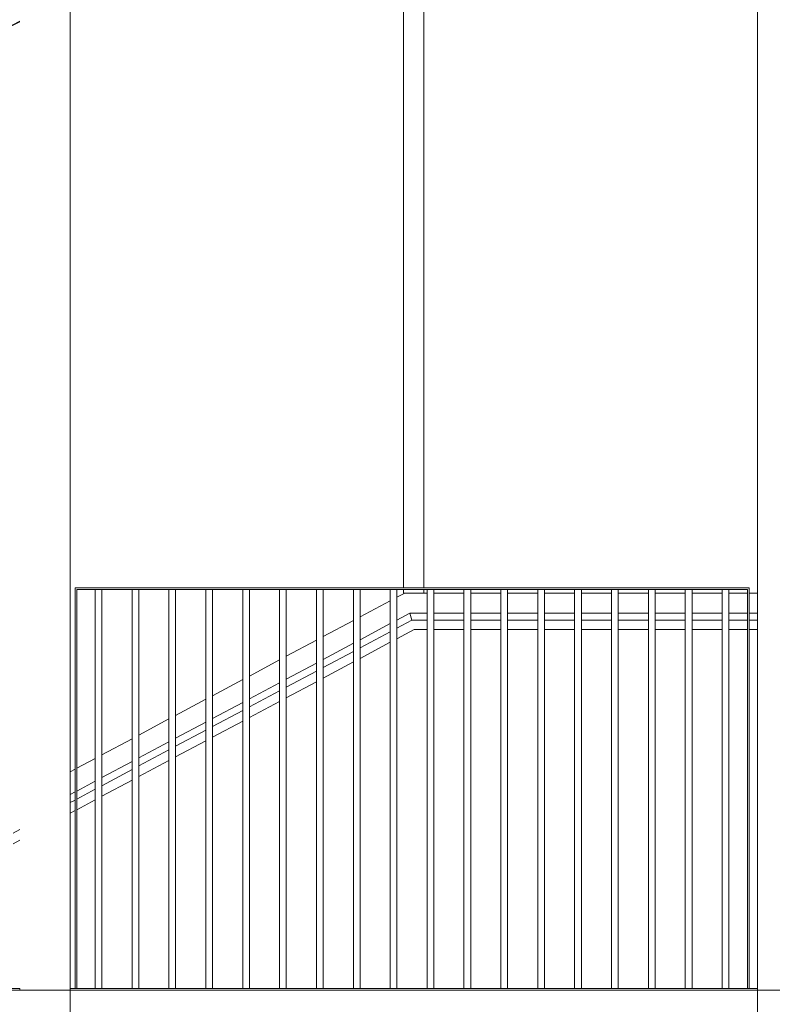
# Model space of a CAD drawing. Header units: millimetres. Extents: x -65 to 293624, y -1905 to 31061.
# Tile 198 of 256: x 119757 to 122001, y 16299 to 19237. Entities that reach past the tile are written whole.
import ezdxf

# ---------------------------------------------------------------- set-up
doc = ezdxf.new("R2010")
doc.units = ezdxf.units.MM
doc.header["$MEASUREMENT"] = 0
doc.linetypes.add('Hidden Line', pattern=[317.5, 211.666667, -105.833333])
for name, color, linetype in [('00 2D joon.AR', 7, 'Continuous'), ('1244 Fassaadivarustus.AR', 7, 'Continuous'), ('1245 Klaasfassaadid.AR', 7, 'Continuous'), ('1251 Rõdupiirded.AR', 7, 'Continuous'), ('1253 Terrassipostid.AR', 7, 'Continuous'), ('1253 Välisterrassid.AR', 7, 'Continuous')]:
    doc.layers.add(name, color=color, linetype=linetype)

# ---------------------------------------------------------------- blocks, each defined once
blk = doc.blocks.new('Section Element_1063_3', base_point=(20443.1, 12361.4))
at = {"layer": '1253 Terrassipostid.AR', "color": 7, "linetype": 'Continuous', "lineweight": 13}
for p, q in [((119906.9, 19336.3), (119906.9, 16341.4)), ((119906.9, 16341.4), (119906.9, 15990.4))]:
    blk.add_line(p, q, dxfattribs=at)
blk = doc.blocks.new('Section Element_1064_3', base_point=(20443.1, 12361.4))
at = {"layer": '1253 Terrassipostid.AR', "color": 7, "linetype": 'Continuous', "lineweight": 13}
for p, q in [((121956.9, 16346.4), (121956.9, 19990.4)), ((121956.9, 15990.4), (121956.9, 16346.4))]:
    blk.add_line(p, q, dxfattribs=at)
blk = doc.blocks.new('Section Element_1094_3', base_point=(20443.1, 12361.4))
at = {"layer": '1253 Terrassipostid.AR', "color": 7, "linetype": 'Continuous', "lineweight": 13}
blk.add_line((119906.9, 16351.4), (119906.9, 16346.4), dxfattribs=at)
blk = doc.blocks.new('Section Element_1110_3', base_point=(20443.1, 12361.4))
at = {"layer": '1244 Fassaadivarustus.AR', "color": 7, "linetype": 'Continuous', "lineweight": 13}
for p, q in [((119756.9, 19231.8), (117706.9, 18164.7)), ((119756.9, 19230.7), (117706.9, 18163.6))]:
    blk.add_line(p, q, dxfattribs=at)
blk = doc.blocks.new('Section Element_1114_3', base_point=(20443.1, 12361.4))
at = {"layer": '1244 Fassaadivarustus.AR', "color": 7, "linetype": 'Continuous', "lineweight": 13}
for p, q in [((120926, 17445.2), (120881.9, 17421.6)), ((120861.9, 17410.9), (120771.9, 17362.9)), ((120933, 17417.3), (120881.9, 17390)), ((120861.9, 17379.3), (120771.9, 17331.3)), ((120751.9, 17352.2), (120661.9, 17304.1)), ((120751.9, 17320.6), (120661.9, 17272.5)), ((120641.9, 17293.4), (120551.9, 17245.4)), ((120641.9, 17261.8), (120551.9, 17213.8)), ((120531.9, 17234.7), (120441.9, 17186.6)), ((120531.9, 17203.1), (120441.9, 17155)), ((120421.9, 17175.9), (120331.9, 17127.9)), ((120421.9, 17144.3), (120331.9, 17096.3)), ((120311.9, 17117.2), (120221.9, 17069.1)), ((120311.9, 17085.6), (120221.9, 17037.5)), ((120201.9, 17058.4), (120111.9, 17010.4)), ((120201.9, 17026.8), (120111.9, 16978.8)), ((120091.9, 16999.7), (120001.9, 16951.6)), ((120091.9, 16968.1), (120001.9, 16920)), ((119981.9, 16940.9), (119926.9, 16911.6)), ((119921.9, 16908.9), (119907.3, 16901.1)), ((119981.9, 16909.3), (119926.9, 16880)), ((119921.9, 16877.3), (119907.3, 16869.5)), ((119731.9, 16807.4), (119676.9, 16778)), ((119756.9, 16820.8), (119736.9, 16810.1)), ((119731.9, 16775.8), (119676.9, 16746.4)), ((119756.9, 16789.2), (119736.9, 16778.5)), ((119656.9, 16767.4), (119566.9, 16719.3)), ((119656.9, 16735.8), (119566.9, 16687.7)), ((119546.9, 16708.6), (119456.9, 16660.5)), ((119546.9, 16677), (119456.9, 16628.9)), ((119436.9, 16649.9), (119346.9, 16601.8)), ((119436.9, 16618.3), (119346.9, 16570.2)), ((119326.9, 16591.1), (119236.9, 16543)), ((119326.9, 16559.5), (119236.9, 16511.4)), ((119216.9, 16532.4), (119126.9, 16484.3)), ((119216.9, 16500.8), (119126.9, 16452.7)), ((119106.9, 16473.6), (119016.9, 16425.5)), ((119106.9, 16442), (119016.9, 16393.9)), ((118996.9, 16414.9), (118906.9, 16366.8)), ((118851.7, 16346.4), (118851.7, 16361.4)), ((118996.9, 16383.3), (118927.9, 16346.4)), ((118886.9, 16356.1), (118868.8, 16346.4))]:
    blk.add_line(p, q, dxfattribs=at)
blk = doc.blocks.new('Section Element_1127_3', base_point=(20443.1, 12361.4))
at = {"layer": '1253 Välisterrassid.AR', "color": 7, "linetype": 'Continuous', "lineweight": 13}
for p, q in [((119756.9, 16341.4), (119906.9, 16341.4)), ((121956.9, 16341.4), (122106.9, 16341.4))]:
    blk.add_line(p, q, dxfattribs=at)
blk = doc.blocks.new('Section Element_1208_3', base_point=(20443.1, 12361.4))
at = {"layer": '1244 Fassaadivarustus.AR', "color": 7, "linetype": 'Continuous', "lineweight": 13}
for p, q in [((120926, 17445.2), (120920.7, 17466.4)), ((121956.9, 17466.4), (121956.9, 17466.4)), ((120971.9, 17445.2), (120926, 17445.2)), ((121081.9, 17445.2), (120991.9, 17445.2)), ((121191.9, 17445.2), (121101.9, 17445.2)), ((121301.9, 17445.2), (121211.9, 17445.2)), ((121411.9, 17445.2), (121321.9, 17445.2)), ((121521.9, 17445.2), (121431.9, 17445.2)), ((121631.9, 17445.2), (121541.9, 17445.2)), ((121741.9, 17445.2), (121651.9, 17445.2)), ((121851.9, 17445.2), (121761.9, 17445.2)), ((121926.9, 17445.2), (121871.9, 17445.2)), ((121956.9, 17445.2), (121931.9, 17445.2)), ((120971.9, 17417.3), (120933, 17417.3)), ((121081.9, 17417.3), (120991.9, 17417.3)), ((121191.9, 17417.3), (121101.9, 17417.3)), ((121301.9, 17417.3), (121211.9, 17417.3)), ((121411.9, 17417.3), (121321.9, 17417.3)), ((121521.9, 17417.3), (121431.9, 17417.3)), ((121631.9, 17417.3), (121541.9, 17417.3)), ((121741.9, 17417.3), (121651.9, 17417.3)), ((121851.9, 17417.3), (121761.9, 17417.3)), ((121926.9, 17417.3), (121871.9, 17417.3)), ((121956.9, 17417.3), (121931.9, 17417.3))]:
    blk.add_line(p, q, dxfattribs=at)
blk = doc.blocks.new('Section Element_1219_3', base_point=(20443.1, 12361.4))
at = {"layer": '1245 Klaasfassaadid.AR', "color": 7, "linetype": 'Continuous', "lineweight": 13}
for p, q in [((120901.9, 19758.1), (120961.9, 19789.3)), ((120961.9, 17541.4), (120961.9, 19789.3)), ((120901.9, 17541.4), (120901.9, 19758.1)), ((120901.9, 17526.4), (120901.9, 17536.4)), ((120961.9, 17526.4), (120961.9, 17536.4)), ((120905.6, 17526.4), (120901.9, 17526.4)), ((120905.6, 17526.4), (120905.6, 17526.4))]:
    blk.add_line(p, q, dxfattribs=at)
blk = doc.blocks.new('Section Element_1286_3', base_point=(20443.1, 12361.4))
at = {"layer": '1245 Klaasfassaadid.AR', "color": 7, "linetype": 'Continuous', "lineweight": 13}
for p, q in [((120905.6, 17526.4), (120881.9, 17513.7)), ((120861.9, 17503.1), (120771.9, 17455)), ((120920.7, 17466.4), (120881.9, 17445.7)), ((120751.9, 17444.3), (120661.9, 17396.2)), ((120861.9, 17435), (120771.9, 17387)), ((120641.9, 17385.6), (120551.9, 17337.5)), ((120751.9, 17376.3), (120661.9, 17328.2)), ((120531.9, 17326.8), (120441.9, 17278.7)), ((120641.9, 17317.5), (120551.9, 17269.5)), ((120421.9, 17268.1), (120331.9, 17220)), ((120531.9, 17258.8), (120441.9, 17210.7)), ((120311.9, 17209.3), (120221.9, 17161.2)), ((120421.9, 17200), (120331.9, 17152)), ((120201.9, 17150.6), (120111.9, 17102.5)), ((120311.9, 17141.3), (120221.9, 17093.2)), ((120091.9, 17091.8), (120001.9, 17043.7)), ((120201.9, 17082.5), (120111.9, 17034.5)), ((119981.9, 17033.1), (119926.9, 17003.7)), ((120091.9, 17023.8), (120001.9, 16975.7)), ((119921.9, 17001), (119907.3, 16993.2)), ((119981.9, 16965), (119926.9, 16935.7)), ((119921.9, 16933), (119907.3, 16925.2))]:
    blk.add_line(p, q, dxfattribs=at)
blk = doc.blocks.new('Section Element_1287_3', base_point=(20443.1, 12361.4))
at = {"layer": '1245 Klaasfassaadid.AR', "color": 7, "linetype": 'Continuous', "lineweight": 13}
for p, q in [((120931.9, 17526.4), (120905.6, 17526.4)), ((120931.9, 17466.4), (120920.7, 17466.4))]:
    blk.add_line(p, q, dxfattribs=at)
blk = doc.blocks.new('Section Element_1288_3', base_point=(20443.1, 12361.4))
at = {"layer": '1245 Klaasfassaadid.AR', "color": 7, "linetype": 'Continuous', "lineweight": 13}
for p, q in [((120961.9, 17526.4), (120931.9, 17526.4)), ((120971.9, 17526.4), (120961.9, 17526.4)), ((121081.9, 17526.4), (120991.9, 17526.4)), ((121191.9, 17526.4), (121101.9, 17526.4)), ((121301.9, 17526.4), (121211.9, 17526.4)), ((121411.9, 17526.4), (121321.9, 17526.4)), ((121521.9, 17526.4), (121431.9, 17526.4)), ((121631.9, 17526.4), (121541.9, 17526.4)), ((121741.9, 17526.4), (121651.9, 17526.4)), ((121851.9, 17526.4), (121761.9, 17526.4)), ((121926.9, 17526.4), (121871.9, 17526.4)), ((121956.9, 17526.4), (121931.9, 17526.4)), ((120971.9, 17466.4), (120931.9, 17466.4)), ((121081.9, 17466.4), (120991.9, 17466.4)), ((121191.9, 17466.4), (121101.9, 17466.4)), ((121301.9, 17466.4), (121211.9, 17466.4)), ((121411.9, 17466.4), (121321.9, 17466.4)), ((121521.9, 17466.4), (121431.9, 17466.4)), ((121631.9, 17466.4), (121541.9, 17466.4)), ((121741.9, 17466.4), (121651.9, 17466.4)), ((121851.9, 17466.4), (121761.9, 17466.4)), ((121926.9, 17466.4), (121871.9, 17466.4)), ((121956.9, 17466.4), (121931.9, 17466.4))]:
    blk.add_line(p, q, dxfattribs=at)
blk = doc.blocks.new('Section Element_2132_3', base_point=(20443.1, 12361.4))
at = {"layer": '1251 Rõdupiirded.AR', "color": 7, "linetype": 'Continuous', "lineweight": 13}
for p, q in [((121091.9, 17541.4), (120981.9, 17541.4)), ((121091.9, 17536.4), (120981.9, 17536.4))]:
    blk.add_line(p, q, dxfattribs=at)
blk = doc.blocks.new('Section Element_2133_3', base_point=(20443.1, 12361.4))
at = {"layer": '1251 Rõdupiirded.AR', "color": 7, "linetype": 'Continuous', "lineweight": 13}
for p, q in [((120321.9, 17541.4), (120211.9, 17541.4)), ((120321.9, 17536.4), (120211.9, 17536.4))]:
    blk.add_line(p, q, dxfattribs=at)
blk = doc.blocks.new('Section Element_2134_3', base_point=(20443.1, 12361.4))
at = {"layer": '1251 Rõdupiirded.AR', "color": 7, "linetype": 'Continuous', "lineweight": 13}
for p, q in [((120431.9, 17541.4), (120321.9, 17541.4)), ((120431.9, 17536.4), (120321.9, 17536.4))]:
    blk.add_line(p, q, dxfattribs=at)
blk = doc.blocks.new('Section Element_2135_3', base_point=(20443.1, 12361.4))
at = {"layer": '1251 Rõdupiirded.AR', "color": 7, "linetype": 'Continuous', "lineweight": 13}
for p, q in [((120211.9, 17541.4), (120101.9, 17541.4)), ((120211.9, 17536.4), (120101.9, 17536.4))]:
    blk.add_line(p, q, dxfattribs=at)
blk = doc.blocks.new('Section Element_2136_3', base_point=(20443.1, 12361.4))
at = {"layer": '1251 Rõdupiirded.AR', "color": 7, "linetype": 'Continuous', "lineweight": 13}
for p, q in [((120541.9, 17541.4), (120431.9, 17541.4)), ((120541.9, 17536.4), (120431.9, 17536.4))]:
    blk.add_line(p, q, dxfattribs=at)
blk = doc.blocks.new('Section Element_2137_3', base_point=(20443.1, 12361.4))
at = {"layer": '1251 Rõdupiirded.AR', "color": 7, "linetype": 'Continuous', "lineweight": 13}
for p, q in [((120651.9, 17541.4), (120541.9, 17541.4)), ((120651.9, 17536.4), (120541.9, 17536.4))]:
    blk.add_line(p, q, dxfattribs=at)
blk = doc.blocks.new('Section Element_2138_3', base_point=(20443.1, 12361.4))
at = {"layer": '1251 Rõdupiirded.AR', "color": 7, "linetype": 'Continuous', "lineweight": 13}
for p, q in [((120761.9, 17541.4), (120651.9, 17541.4)), ((120761.9, 17536.4), (120651.9, 17536.4))]:
    blk.add_line(p, q, dxfattribs=at)
blk = doc.blocks.new('Section Element_2139_3', base_point=(20443.1, 12361.4))
at = {"layer": '1251 Rõdupiirded.AR', "color": 7, "linetype": 'Continuous', "lineweight": 13}
for p, q in [((120871.9, 17541.4), (120761.9, 17541.4)), ((120871.9, 17536.4), (120761.9, 17536.4))]:
    blk.add_line(p, q, dxfattribs=at)
blk = doc.blocks.new('Section Element_2140_3', base_point=(20443.1, 12361.4))
at = {"layer": '1251 Rõdupiirded.AR', "color": 7, "linetype": 'Continuous', "lineweight": 13}
for p, q in [((120981.9, 17541.4), (120871.9, 17541.4)), ((120981.9, 17536.4), (120871.9, 17536.4))]:
    blk.add_line(p, q, dxfattribs=at)
blk = doc.blocks.new('Section Element_2141_3', base_point=(20443.1, 12361.4))
at = {"layer": '1251 Rõdupiirded.AR', "color": 7, "linetype": 'Continuous', "lineweight": 13}
for p, q in [((120101.9, 17541.4), (119991.9, 17541.4)), ((120101.9, 17536.4), (119991.9, 17536.4))]:
    blk.add_line(p, q, dxfattribs=at)
blk = doc.blocks.new('Section Element_2142_3', base_point=(20443.1, 12361.4))
at = {"layer": '1251 Rõdupiirded.AR', "color": 7, "linetype": 'Continuous', "lineweight": 13}
for p, q in [((119981.9, 16346.4), (119981.9, 17536.4)), ((120001.9, 16346.4), (120001.9, 17536.4))]:
    blk.add_line(p, q, dxfattribs=at)
blk = doc.blocks.new('Section Element_2143_3', base_point=(20443.1, 12361.4))
at = {"layer": '1251 Rõdupiirded.AR', "color": 7, "linetype": 'Continuous', "lineweight": 13}
for p, q in [((120091.9, 16346.4), (120091.9, 17536.4)), ((120111.9, 16346.4), (120111.9, 17536.4))]:
    blk.add_line(p, q, dxfattribs=at)
blk = doc.blocks.new('Section Element_2144_3', base_point=(20443.1, 12361.4))
at = {"layer": '1251 Rõdupiirded.AR', "color": 7, "linetype": 'Continuous', "lineweight": 13}
for p, q in [((120201.9, 16346.4), (120201.9, 17536.4)), ((120221.9, 16346.4), (120221.9, 17536.4))]:
    blk.add_line(p, q, dxfattribs=at)
blk = doc.blocks.new('Section Element_2145_3', base_point=(20443.1, 12361.4))
at = {"layer": '1251 Rõdupiirded.AR', "color": 7, "linetype": 'Continuous', "lineweight": 13}
for p, q in [((120311.9, 16346.4), (120311.9, 17536.4)), ((120331.9, 16346.4), (120331.9, 17536.4))]:
    blk.add_line(p, q, dxfattribs=at)
blk = doc.blocks.new('Section Element_2146_3', base_point=(20443.1, 12361.4))
at = {"layer": '1251 Rõdupiirded.AR', "color": 7, "linetype": 'Continuous', "lineweight": 13}
for p, q in [((120421.9, 16346.4), (120421.9, 17536.4)), ((120441.9, 16346.4), (120441.9, 17536.4))]:
    blk.add_line(p, q, dxfattribs=at)
blk = doc.blocks.new('Section Element_2147_3', base_point=(20443.1, 12361.4))
at = {"layer": '1251 Rõdupiirded.AR', "color": 7, "linetype": 'Continuous', "lineweight": 13}
for p, q in [((120531.9, 16346.4), (120531.9, 17536.4)), ((120551.9, 16346.4), (120551.9, 17536.4))]:
    blk.add_line(p, q, dxfattribs=at)
blk = doc.blocks.new('Section Element_2148_3', base_point=(20443.1, 12361.4))
at = {"layer": '1251 Rõdupiirded.AR', "color": 7, "linetype": 'Continuous', "lineweight": 13}
for p, q in [((120641.9, 16346.4), (120641.9, 17536.4)), ((120661.9, 16346.4), (120661.9, 17536.4))]:
    blk.add_line(p, q, dxfattribs=at)
blk = doc.blocks.new('Section Element_2149_3', base_point=(20443.1, 12361.4))
at = {"layer": '1251 Rõdupiirded.AR', "color": 7, "linetype": 'Continuous', "lineweight": 13}
for p, q in [((120751.9, 16346.4), (120751.9, 17536.4)), ((120771.9, 16346.4), (120771.9, 17536.4))]:
    blk.add_line(p, q, dxfattribs=at)
blk = doc.blocks.new('Section Element_2150_3', base_point=(20443.1, 12361.4))
at = {"layer": '1251 Rõdupiirded.AR', "color": 7, "linetype": 'Continuous', "lineweight": 13}
for p, q in [((120861.9, 16346.4), (120861.9, 17536.4)), ((120881.9, 16346.4), (120881.9, 17536.4))]:
    blk.add_line(p, q, dxfattribs=at)
blk = doc.blocks.new('Section Element_2151_3', base_point=(20443.1, 12361.4))
at = {"layer": '1251 Rõdupiirded.AR', "color": 7, "linetype": 'Continuous', "lineweight": 13}
for p, q in [((120971.9, 16346.4), (120971.9, 17536.4)), ((120991.9, 16346.4), (120991.9, 17536.4))]:
    blk.add_line(p, q, dxfattribs=at)
blk = doc.blocks.new('Section Element_2152_3', base_point=(20443.1, 12361.4))
at = {"layer": '1251 Rõdupiirded.AR', "color": 7, "linetype": 'Continuous', "lineweight": 13}
for p, q in [((121081.9, 16346.4), (121081.9, 17536.4)), ((121101.9, 16346.4), (121101.9, 17536.4))]:
    blk.add_line(p, q, dxfattribs=at)
blk = doc.blocks.new('Section Element_2153_3', base_point=(20443.1, 12361.4))
at = {"layer": '1251 Rõdupiirded.AR', "color": 7, "linetype": 'Continuous', "lineweight": 13}
for p, q in [((121201.9, 17541.4), (121091.9, 17541.4)), ((121201.9, 17536.4), (121091.9, 17536.4))]:
    blk.add_line(p, q, dxfattribs=at)
blk = doc.blocks.new('Section Element_2154_3', base_point=(20443.1, 12361.4))
at = {"layer": '1251 Rõdupiirded.AR', "color": 7, "linetype": 'Continuous', "lineweight": 13}
for p, q in [((121191.9, 16346.4), (121191.9, 17536.4)), ((121211.9, 16346.4), (121211.9, 17536.4))]:
    blk.add_line(p, q, dxfattribs=at)
blk = doc.blocks.new('Section Element_2155_3', base_point=(20443.1, 12361.4))
at = {"layer": '1251 Rõdupiirded.AR', "color": 7, "linetype": 'Continuous', "lineweight": 13}
for p, q in [((121311.9, 17541.4), (121201.9, 17541.4)), ((121311.9, 17536.4), (121201.9, 17536.4))]:
    blk.add_line(p, q, dxfattribs=at)
blk = doc.blocks.new('Section Element_2156_3', base_point=(20443.1, 12361.4))
at = {"layer": '1251 Rõdupiirded.AR', "color": 7, "linetype": 'Continuous', "lineweight": 13}
for p, q in [((119991.9, 17541.4), (119921.9, 17541.4)), ((119991.9, 17536.4), (119926.9, 17536.4))]:
    blk.add_line(p, q, dxfattribs=at)
blk = doc.blocks.new('Section Element_2157_3', base_point=(20443.1, 12361.4))
at = {"layer": '1251 Rõdupiirded.AR', "color": 7, "linetype": 'Continuous', "lineweight": 13}
for p, q in [((121301.9, 16346.4), (121301.9, 17536.4)), ((121321.9, 16346.4), (121321.9, 17536.4))]:
    blk.add_line(p, q, dxfattribs=at)
blk = doc.blocks.new('Section Element_2158_3', base_point=(20443.1, 12361.4))
at = {"layer": '1251 Rõdupiirded.AR', "color": 7, "linetype": 'Continuous', "lineweight": 13}
for p, q in [((121421.9, 17541.4), (121311.9, 17541.4)), ((121421.9, 17536.4), (121311.9, 17536.4))]:
    blk.add_line(p, q, dxfattribs=at)
blk = doc.blocks.new('Section Element_2159_3', base_point=(20443.1, 12361.4))
at = {"layer": '1251 Rõdupiirded.AR', "color": 7, "linetype": 'Continuous', "lineweight": 13}
for p, q in [((121411.9, 16346.4), (121411.9, 17536.4)), ((121431.9, 16346.4), (121431.9, 17536.4))]:
    blk.add_line(p, q, dxfattribs=at)
blk = doc.blocks.new('Section Element_2160_3', base_point=(20443.1, 12361.4))
at = {"layer": '1251 Rõdupiirded.AR', "color": 7, "linetype": 'Continuous', "lineweight": 13}
for p, q in [((121531.9, 17541.4), (121421.9, 17541.4)), ((121531.9, 17536.4), (121421.9, 17536.4))]:
    blk.add_line(p, q, dxfattribs=at)
blk = doc.blocks.new('Section Element_2161_3', base_point=(20443.1, 12361.4))
at = {"layer": '1251 Rõdupiirded.AR', "color": 7, "linetype": 'Continuous', "lineweight": 13}
for p, q in [((121521.9, 16346.4), (121521.9, 17536.4)), ((121541.9, 16346.4), (121541.9, 17536.4))]:
    blk.add_line(p, q, dxfattribs=at)
blk = doc.blocks.new('Section Element_2162_3', base_point=(20443.1, 12361.4))
at = {"layer": '1251 Rõdupiirded.AR', "color": 7, "linetype": 'Continuous', "lineweight": 13}
for p, q in [((121641.9, 17541.4), (121531.9, 17541.4)), ((121641.9, 17536.4), (121531.9, 17536.4))]:
    blk.add_line(p, q, dxfattribs=at)
blk = doc.blocks.new('Section Element_2163_3', base_point=(20443.1, 12361.4))
at = {"layer": '1251 Rõdupiirded.AR', "color": 7, "linetype": 'Continuous', "lineweight": 13}
for p, q in [((121631.9, 16346.4), (121631.9, 17536.4)), ((121651.9, 16346.4), (121651.9, 17536.4))]:
    blk.add_line(p, q, dxfattribs=at)
blk = doc.blocks.new('Section Element_2164_3', base_point=(20443.1, 12361.4))
at = {"layer": '1251 Rõdupiirded.AR', "color": 7, "linetype": 'Continuous', "lineweight": 13}
for p, q in [((121751.9, 17541.4), (121641.9, 17541.4)), ((121751.9, 17536.4), (121641.9, 17536.4))]:
    blk.add_line(p, q, dxfattribs=at)
blk = doc.blocks.new('Section Element_2165_3', base_point=(20443.1, 12361.4))
at = {"layer": '1251 Rõdupiirded.AR', "color": 7, "linetype": 'Continuous', "lineweight": 13}
for p, q in [((121741.9, 16346.4), (121741.9, 17536.4)), ((121761.9, 16346.4), (121761.9, 17536.4))]:
    blk.add_line(p, q, dxfattribs=at)
blk = doc.blocks.new('Section Element_2166_3', base_point=(20443.1, 12361.4))
at = {"layer": '1251 Rõdupiirded.AR', "color": 7, "linetype": 'Continuous', "lineweight": 13}
for p, q in [((121861.9, 17541.4), (121751.9, 17541.4)), ((121861.9, 17536.4), (121751.9, 17536.4))]:
    blk.add_line(p, q, dxfattribs=at)
blk = doc.blocks.new('Section Element_2167_3', base_point=(20443.1, 12361.4))
at = {"layer": '1251 Rõdupiirded.AR', "color": 7, "linetype": 'Continuous', "lineweight": 13}
for p, q in [((121851.9, 16346.4), (121851.9, 17536.4)), ((121861.9, 17536.4), (121861.9, 17536.4)), ((121871.9, 16346.4), (121871.9, 17536.4))]:
    blk.add_line(p, q, dxfattribs=at)
blk = doc.blocks.new('Section Element_2168_3', base_point=(20443.1, 12361.4))
at = {"layer": '1251 Rõdupiirded.AR', "color": 7, "linetype": 'Continuous', "lineweight": 13}
for p, q in [((121931.9, 17541.4), (121861.9, 17541.4)), ((121926.9, 17536.4), (121861.9, 17536.4))]:
    blk.add_line(p, q, dxfattribs=at)
blk = doc.blocks.new('Section Element_2169_3', base_point=(20443.1, 12361.4))
at = {"layer": '1251 Rõdupiirded.AR', "color": 7, "linetype": 'Continuous', "lineweight": 13}
for p, q in [((121926.9, 16346.4), (121926.9, 17536.4)), ((121931.9, 16346.4), (121931.9, 17541.4))]:
    blk.add_line(p, q, dxfattribs=at)
blk = doc.blocks.new('Section Element_2170_3', base_point=(20443.1, 12361.4))
at = {"layer": '1251 Rõdupiirded.AR', "color": 7, "linetype": 'Continuous', "lineweight": 13}
for p, q in [((119921.9, 17541.4), (119921.9, 16346.4)), ((119926.9, 17536.4), (119926.9, 16346.4))]:
    blk.add_line(p, q, dxfattribs=at)
blk = doc.blocks.new('Section Element_2303_3', base_point=(20443.1, 12361.4))
at = {"layer": '1251 Rõdupiirded.AR', "color": 7, "linetype": 'Continuous', "lineweight": 13}
for p, q in [((119756.9, 16346.4), (117706.9, 16346.4)), ((117706.9, 16341.4), (117706.9, 16346.4)), ((119756.9, 16341.4), (117706.9, 16341.4)), ((119756.9, 16341.4), (119756.9, 16346.4))]:
    blk.add_line(p, q, dxfattribs=at)
blk = doc.blocks.new('Section Element_2305_3', base_point=(20443.1, 12361.4))
at = {"layer": '1251 Rõdupiirded.AR', "color": 7, "linetype": 'Continuous', "lineweight": 13}
for p, q in [((121956.9, 16346.4), (119906.9, 16346.4)), ((119906.9, 16341.4), (119906.9, 16346.4)), ((121956.9, 16341.4), (119906.9, 16341.4)), ((121956.9, 16341.4), (121956.9, 16346.4))]:
    blk.add_line(p, q, dxfattribs=at)
blk = doc.blocks.new('Section Element_2833_3', base_point=(20443.1, 12361.4))
at = {"layer": '1253 Terrassipostid.AR', "color": 7, "linetype": 'Continuous', "lineweight": 13}
for p in [(119907.3, 19336.6), (119906.9, 16351.4)]:
    blk.add_line(p, (119907.3, 16351.4), dxfattribs=at)

msp = doc.modelspace()

# ---------------------------------------------------------------- linework, layer by layer
at = {"layer": '00 2D joon.AR', "color": 41, "linetype": 'Hidden Line', "lineweight": 13, "true_color": 0xffeda8, "flags": 128}
msp.add_lwpolyline([(114205.2, 16378.4), (114220, 16350), (121168.1, 19964.9), (121153.4, 19993.3)], close=True, dxfattribs=at)

# ---------------------------------------------------------------- block references
at = {"layer": '1244 Fassaadivarustus.AR', "lineweight": 0}
for name in ['Section Element_1110_3', 'Section Element_1208_3', 'Section Element_1114_3']:
    msp.add_blockref(name, (20443.1, 12361.4), dxfattribs=at)
at = {"layer": '1245 Klaasfassaadid.AR', "lineweight": 0}
for name in ['Section Element_1219_3', 'Section Element_1286_3', 'Section Element_1287_3', 'Section Element_1288_3']:
    msp.add_blockref(name, (20443.1, 12361.4), dxfattribs=at)
at = {"layer": '1251 Rõdupiirded.AR', "lineweight": 0}
for name in ['Section Element_2156_3', 'Section Element_2170_3', 'Section Element_2142_3', 'Section Element_2141_3', 'Section Element_2143_3', 'Section Element_2135_3', 'Section Element_2144_3', 'Section Element_2133_3', 'Section Element_2145_3', 'Section Element_2134_3', 'Section Element_2146_3', 'Section Element_2136_3', 'Section Element_2147_3', 'Section Element_2137_3', 'Section Element_2148_3', 'Section Element_2138_3', 'Section Element_2149_3', 'Section Element_2139_3', 'Section Element_2150_3', 'Section Element_2140_3', 'Section Element_2151_3', 'Section Element_2132_3', 'Section Element_2152_3', 'Section Element_2153_3', 'Section Element_2154_3', 'Section Element_2155_3', 'Section Element_2157_3', 'Section Element_2158_3', 'Section Element_2159_3', 'Section Element_2160_3', 'Section Element_2161_3', 'Section Element_2162_3', 'Section Element_2163_3', 'Section Element_2164_3', 'Section Element_2165_3', 'Section Element_2166_3', 'Section Element_2167_3', 'Section Element_2168_3', 'Section Element_2169_3', 'Section Element_2303_3', 'Section Element_2305_3']:
    msp.add_blockref(name, (20443.1, 12361.4), dxfattribs=at)
at = {"layer": '1253 Terrassipostid.AR', "lineweight": 0}
for name in ['Section Element_1064_3', 'Section Element_1063_3', 'Section Element_1094_3', 'Section Element_2833_3']:
    msp.add_blockref(name, (20443.1, 12361.4), dxfattribs=at)
at = {"layer": '1253 Välisterrassid.AR', "lineweight": 0}
msp.add_blockref('Section Element_1127_3', (20443.1, 12361.4), dxfattribs=at)

doc.saveas('drawing.dxf')
